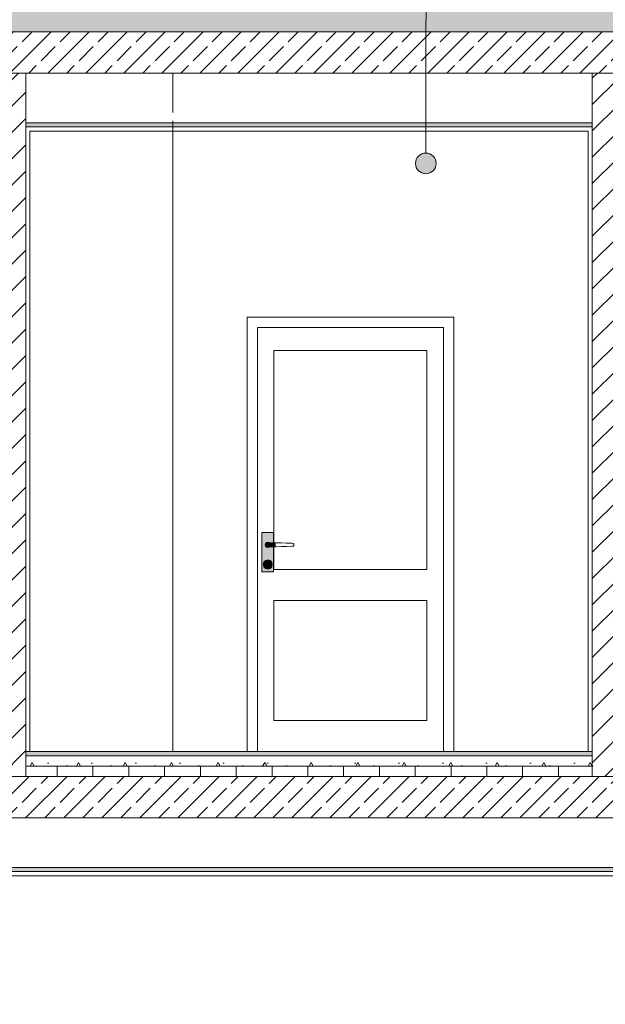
# Model space of a CAD drawing. Header units: millimetres. Extents: x -101298 to -58298, y 45839 to 66839.
# Tile 122 of 124: x -76998 to -74165, y 59648 to 64408. Entities that reach past the tile are written whole.
import ezdxf

# ---------------------------------------------------------------- set-up
doc = ezdxf.new("R2010")
doc.units = ezdxf.units.MM
doc.header["$MEASUREMENT"] = 0
for name, color, linetype, lineweight in [('Nowe_Konstrukcja - Stropy_Nr_pióra__21', 7, 'Continuous', 20), ('Nowe_Konstrukcja - Stropy_Nr_pióra__3', 7, 'Continuous', 13), ('Nowe_Konstrukcja - Ściany zew_Nr_pióra__106', 252, 'Continuous', 13), ('Nowe_Konstrukcja - Ściany zew_Nr_pióra__18', 9, 'Continuous', 15), ('Nowe_Konstrukcja - Ściany zew_Nr_pióra__19', 255, 'Continuous', 0), ('Nowe_Konstrukcja - Ściany zew_Nr_pióra__3', 7, 'Continuous', 13), ('Nowe_Wymiarowanie - Ogólne_Nr_pióra__42', 8, 'Continuous', 25), ('Nowe_zagospodarowanie_Nr_pióra__21', 7, 'Continuous', 20)]:
    doc.layers.add(name, color=color, linetype=linetype, lineweight=lineweight)
for name, color, linetype, lineweight, true_color in [('Nowe_Konstrukcja - Stropy_Nr_pióra__23', 7, 'Continuous', 13, 0x858585), ('Nowe_Konstrukcja - Ściany zew_Nr_pióra__102', 7, 'Continuous', 13, 0x3e3e3e), ('Nowe_Konstrukcja - Ściany zew_Nr_pióra__142', 7, 'Continuous', 0, 0xe8e8e8), ('Nowe_Konstrukcja - Ściany zew_Nr_pióra__23', 7, 'Continuous', 13, 0x858585), ('Nowe_Konstrukcja - Ściany zew_Nr_pióra__61', 7, 'Continuous', 18, 0x6a6a6a), ('Nowe_Konstrukcja - Ściany zew_Nr_pióra__62', 7, 'Continuous', 18, 0xaaaaaa), ('Nowe_Wymiarowanie - Ogólne_Nr_pióra__81', 7, 'Continuous', 13, 0x6a6a6a)]:
    doc.layers.add(name, color=color, linetype=linetype, lineweight=lineweight, true_color=true_color)
doc.layers.add('Nowe_Wymiarowanie - Ogólne', color=7, linetype='Continuous')
doc.layers.add('Nowe_zagospodarowanie', color=7, linetype='Continuous')
doc.styles.add('STYL_AUTOMATYCZNY_1', font='arial.ttf')
doc.dimstyles.new('STYL_AUTOMATYCZNY__1', dxfattribs={"dimtxt": 125, "dimasz": 47.5, "dimexe": 0.18, "dimexo": 0.0625, "dimgap": 0, "dimtad": 1, "dimdec": 0, "dimlfac": 0.1, "dimzin": 0, "dimdsep": 46, "dimtxsty": 'STYL_AUTOMATYCZNY_1', "dimblk": 'ARROWHEAD_6', "dimblk1": 'ARROWHEAD_6', "dimblk2": 'ARROWHEAD_6', "dimcen": 0.09, "dimse1": 1, "dimse2": 1, "dimclrd": 256, "dimclre": 256, "dimclrt": 8, "dimazin": 0, "dimtfac": 1, "dimtdec": 4, "dimtmove": 0, "dimatfit": 3, "dimfxl": 0, "dimtolj": 1, "dimtzin": 0, "dimarcsym": 0})
doc.dimstyles.new('STYL_AUTOMATYCZNY__3', dxfattribs={"dimtxt": 125, "dimasz": 47.5, "dimexe": 0.18, "dimexo": 0.0625, "dimgap": 0, "dimtad": 1, "dimdec": 0, "dimlfac": 0.1, "dimzin": 0, "dimdsep": 46, "dimtxsty": 'STYL_AUTOMATYCZNY_1', "dimblk": 'ARROWHEAD_6', "dimblk1": 'ARROWHEAD_6', "dimblk2": 'ARROWHEAD_6', "dimcen": 0.09, "dimse1": 1, "dimse2": 1, "dimclrd": 256, "dimclre": 256, "dimclrt": 8, "dimazin": 0, "dimtfac": 1, "dimtdec": 4, "dimtmove": 2, "dimatfit": 3, "dimfxl": 0, "dimtolj": 1, "dimtzin": 0, "dimarcsym": 0})
pattern_1 = [(45, (0, 0), (-63.63961, 63.63961), [])]
pattern_2 = [(90, (0, 0), (-173.20508, 0), [100, -200]), (90, (-86.6, 150), (-173.20508, 0), [100, -200]), (150, (-4e-14, 100), (86.60254, 150), [100, -200]), (150, (-173.2, 100), (86.60254, 150), [100, -200]), (210, (0, 0), (-86.60254, 150), [100, -200]), (210, (-173.2, -7e-14), (-86.60254, 150), [100, -200])]
pattern_3 = [(45, (0, 0), (-91.92388, 91.92388), []), (45, (-45.96, 45.96), (-91.92388, 91.92388), [97.5, -32.5])]

# ---------------------------------------------------------------- blocks, each defined once
blk = doc.blocks.new('Polilinia_5_1', base_point=(-75033, 63713.4))
at = {"layer": 'Nowe_zagospodarowanie', "linetype": 'Continuous', "lineweight": 0, "true_color": 0x000000}
blk.add_hatch(color=18, dxfattribs=at).paths.add_polyline_path([(-75083, 63713.4), (-75079.2, 63694.3), (-75068.4, 63678), (-75052.2, 63667.2), (-75033, 63663.4), (-75013.9, 63667.2), (-74997.7, 63678), (-74986.8, 63694.3), (-74983, 63713.4), (-74986.8, 63732.5), (-74997.7, 63748.7), (-75013.9, 63759.6), (-75033, 63763.4), (-75052.2, 63759.6), (-75068.4, 63748.7), (-75079.2, 63732.5)])
at = {"layer": 'Nowe_zagospodarowanie_Nr_pióra__21', "color": 7, "linetype": 'Continuous', "lineweight": 20, "flags": 128}
blk.add_lwpolyline([(-75033, 63763.4), (-75032.1, 65048.7), (-75532.1, 65048.7), (-75532.1, 65298.7), (-75532.1, 65348.7), (-75032.1, 65348.7), (-75032.1, 65048.7)], dxfattribs=at)
at = {"layer": 'Nowe_zagospodarowanie_Nr_pióra__21', "color": 7, "linetype": 'Continuous', "lineweight": 20}
blk.add_circle((-75033, 63713.4), 50, dxfattribs=at)
blk = doc.blocks.new('*D39')
at = {"layer": 'Nowe_Wymiarowanie - Ogólne_Nr_pióra__81', "color": 251, "linetype": 'Continuous', "lineweight": 13, "true_color": 0x6a6a6a}
for p, q in [((-70866.4, 60269.4), (-70960.2, 60269.4)), ((-70938.3, 60294.4), (-70888.3, 60244.4)), ((-70913.3, 57269.4), (-70913.3, 60269.4)), ((-70866.4, 57269.4), (-70960.2, 57269.4)), ((-70938.3, 57294.4), (-70888.3, 57244.4))]:
    blk.add_line(p, q, dxfattribs=at)
at = {"layer": 'Nowe_Wymiarowanie - Ogólne_Nr_pióra__42', "color": 8, "lineweight": 25, "char_height": 125, "attachment_point": 7, "rotation": 90, "style": 'STYL_AUTOMATYCZNY_1'}
for s, insert in [('\\A1;{\\pql;\\fArial|b0|i0|c238|p0;\\W1.000000;8}', (-70938.3, 60149.1)), ('\\A1;{\\pql;\\fArial|b0|i0|c238|p0;\\W1.000000;300}', (-70938.3, 58674.1)), ('\\A1;{\\pql;\\fArial|b0|i0|c238|p0;\\W1.000000;12}', (-70938.3, 57294.4))]:
    blk.add_mtext(s, dxfattribs=dict(at, insert=insert))
blk = doc.blocks.new('ARROWHEAD_6')
at = {"color": 0, "linetype": 'Continuous', "lineweight": 0}
for p, q in [((0, 0), (-1, 0)), ((-0.5, -0.5), (0.5, 0.5))]:
    blk.add_line(p, q, dxfattribs=at)
blk = doc.blocks.new('*D40')
at = {"layer": 'Nowe_Wymiarowanie - Ogólne_Nr_pióra__81', "color": 251, "linetype": 'Continuous', "lineweight": 13, "true_color": 0x6a6a6a}
for p, q in [((-70938.3, 60374.4), (-70888.3, 60324.4)), ((-70866.4, 60349.4), (-70960.2, 60349.4)), ((-70913.3, 60269.4), (-70913.3, 60349.4)), ((-70866.4, 60269.4), (-70960.2, 60269.4)), ((-70938.3, 60294.4), (-70888.3, 60244.4))]:
    blk.add_line(p, q, dxfattribs=at)
blk = doc.blocks.new('*D41')
at = {"layer": 'Nowe_Wymiarowanie - Ogólne_Nr_pióra__81', "color": 251, "linetype": 'Continuous', "lineweight": 13, "true_color": 0x6a6a6a}
for p, q in [((-70866.4, 60749.4), (-70960.2, 60749.4)), ((-70938.3, 60774.4), (-70888.3, 60724.4)), ((-70913.3, 60349.4), (-70913.3, 60749.4)), ((-70938.3, 60374.4), (-70888.3, 60324.4)), ((-70866.4, 60349.4), (-70960.2, 60349.4))]:
    blk.add_line(p, q, dxfattribs=at)
at = {"layer": 'Nowe_Wymiarowanie - Ogólne_Nr_pióra__42', "color": 8, "lineweight": 25, "insert": (-70941.4, 60554.1), "char_height": 125, "attachment_point": 7, "rotation": 90, "style": 'STYL_AUTOMATYCZNY_1'}
blk.add_mtext('\\A1;{\\pql;\\fArial|b0|i0|c238|p0;\\W1.000000;40}', dxfattribs=at)
blk = doc.blocks.new('*D42')
at = {"layer": 'Nowe_Wymiarowanie - Ogólne_Nr_pióra__81', "color": 251, "linetype": 'Continuous', "lineweight": 13, "true_color": 0x6a6a6a}
for p, q in [((-70938.3, 60894.4), (-70888.3, 60844.4)), ((-70866.4, 60869.4), (-70960.2, 60869.4)), ((-70913.3, 60749.4), (-70913.3, 60869.4)), ((-70866.4, 60749.4), (-70960.2, 60749.4)), ((-70938.3, 60774.4), (-70888.3, 60724.4))]:
    blk.add_line(p, q, dxfattribs=at)
blk = doc.blocks.new('*D43')
at = {"layer": 'Nowe_Wymiarowanie - Ogólne_Nr_pióra__81', "color": 251, "linetype": 'Continuous', "lineweight": 13, "true_color": 0x6a6a6a}
for p, q in [((-70938.3, 63894.4), (-70888.3, 63844.4)), ((-70866.4, 63869.4), (-70960.2, 63869.4)), ((-70913.3, 60869.4), (-70913.3, 63869.4)), ((-70938.3, 60894.4), (-70888.3, 60844.4)), ((-70866.4, 60869.4), (-70960.2, 60869.4))]:
    blk.add_line(p, q, dxfattribs=at)
at = {"layer": 'Nowe_Wymiarowanie - Ogólne_Nr_pióra__42', "color": 8, "lineweight": 25, "char_height": 125, "attachment_point": 7, "rotation": 90, "style": 'STYL_AUTOMATYCZNY_1'}
for s, insert in [('\\A1;{\\pql;\\fArial|b0|i0|c238|p0;\\W1.000000;8}', (-70938.3, 63749.1)), ('\\A1;{\\pql;\\fArial|b0|i0|c238|p0;\\W1.000000;300}', (-70938.3, 62274.1)), ('\\A1;{\\pql;\\fArial|b0|i0|c238|p0;\\W1.000000;12}', (-70938.3, 60894.4))]:
    blk.add_mtext(s, dxfattribs=dict(at, insert=insert))
blk = doc.blocks.new('*D44')
at = {"layer": 'Nowe_Wymiarowanie - Ogólne_Nr_pióra__81', "color": 251, "linetype": 'Continuous', "lineweight": 13, "true_color": 0x6a6a6a}
for p, q in [((-70866.4, 63949.4), (-70960.2, 63949.4)), ((-70938.3, 63974.4), (-70888.3, 63924.4)), ((-70913.3, 63869.4), (-70913.3, 63949.4)), ((-70938.3, 63894.4), (-70888.3, 63844.4)), ((-70866.4, 63869.4), (-70960.2, 63869.4))]:
    blk.add_line(p, q, dxfattribs=at)
blk = doc.blocks.new('*D45')
at = {"layer": 'Nowe_Wymiarowanie - Ogólne_Nr_pióra__81', "color": 251, "linetype": 'Continuous', "lineweight": 13, "true_color": 0x6a6a6a}
for p, q in [((-70938.3, 64374.4), (-70888.3, 64324.4)), ((-70866.4, 64349.4), (-70960.2, 64349.4)), ((-70913.3, 63949.4), (-70913.3, 64349.4)), ((-70866.4, 63949.4), (-70960.2, 63949.4)), ((-70938.3, 63974.4), (-70888.3, 63924.4))]:
    blk.add_line(p, q, dxfattribs=at)
at = {"layer": 'Nowe_Wymiarowanie - Ogólne_Nr_pióra__42', "color": 8, "lineweight": 25, "insert": (-70938.3, 64154.1), "char_height": 125, "attachment_point": 7, "rotation": 90, "style": 'STYL_AUTOMATYCZNY_1'}
blk.add_mtext('\\A1;{\\pql;\\fArial|b0|i0|c238|p0;\\W1.000000;40}', dxfattribs=at)
blk = doc.blocks.new('*D46')
at = {"layer": 'Nowe_Wymiarowanie - Ogólne_Nr_pióra__81', "color": 251, "linetype": 'Continuous', "lineweight": 13, "true_color": 0x6a6a6a}
for p, q in [((-70938.3, 64894.4), (-70888.3, 64844.4)), ((-70866.4, 64869.4), (-70960.2, 64869.4)), ((-70913.3, 64349.4), (-70913.3, 64869.4)), ((-70938.3, 64374.4), (-70888.3, 64324.4)), ((-70866.4, 64349.4), (-70960.2, 64349.4))]:
    blk.add_line(p, q, dxfattribs=at)
at = {"layer": 'Nowe_Wymiarowanie - Ogólne_Nr_pióra__42', "color": 8, "lineweight": 25, "char_height": 125, "attachment_point": 7, "rotation": 90, "style": 'STYL_AUTOMATYCZNY_1'}
for s, insert in [('\\A1;{\\pql;\\fArial|b0|i0|c238|p0;\\W1.000000;7}', (-70938.3, 64749.1)), ('\\A1;{\\pql;\\fArial|b0|i0|c238|p0;\\W1.000000;52}', (-70938.3, 64466.4))]:
    blk.add_mtext(s, dxfattribs=dict(at, insert=insert))

msp = doc.modelspace()

# ---------------------------------------------------------------- hatches: boundary and pattern name
at = {"layer": 'Nowe_Konstrukcja - Stropy_Nr_pióra__23', "linetype": 'Continuous', "lineweight": 13, "true_color": 0x858585}
h = msp.add_hatch(dxfattribs=at)
h.set_pattern_fill('Beton_zbrojony_0001', color=252, style=0, pattern_type=2)
h.set_pattern_definition(pattern_3)
h.paths.add_polyline_path([(-80467.8, 63949.4), (-80227.8, 63949.4), (-80227.8, 64149.4), (-70567.8, 64149.4), (-70567.8, 63949.4), (-70327.8, 63949.4), (-70327.8, 64349.4), (-80467.8, 64349.4), (-80467.8, 64149.4)])
at = {"layer": 'Nowe_Konstrukcja - Stropy_Nr_pióra__23', "linetype": 'Continuous', "lineweight": 0, "true_color": 0xe0e0e0}
for points in [[(-74227.7, 63909.4), (-76967.8, 63909.4), (-76967.8, 63889.4), (-74227.7, 63889.4)], [(-74227.7, 60869.4), (-76967.8, 60869.4), (-76967.8, 60849.4), (-74226.7, 60849.4)], [(-70387.7, 60289.4), (-70387.7, 60309.4), (-80227.8, 60309.4), (-80227.8, 60289.4)]]:
    msp.add_hatch(color=254, dxfattribs=at).paths.add_polyline_path(points)
at = {"layer": 'Nowe_Konstrukcja - Stropy_Nr_pióra__23', "linetype": 'Continuous', "lineweight": 13, "true_color": 0x858585}
h = msp.add_hatch(dxfattribs=at)
h.set_pattern_fill('Beton_zbrojony_0001', color=252, style=0, pattern_type=2)
h.set_pattern_definition(pattern_3)
h.paths.add_polyline_path([(-82087.3, 60749.4), (-82087.3, 60549.4), (-80467.8, 60549.4), (-80467.8, 60349.4), (-80227.8, 60349.4), (-80227.8, 60549.4), (-70587.7, 60549.4), (-70587.7, 60349.4), (-70347.7, 60349.4), (-70347.7, 60749.4), (-70347.7, 61769.4), (-70587.7, 61769.4), (-70587.7, 60749.4)])
h = msp.add_hatch(dxfattribs=at)
h.set_pattern_fill('Beton_lekki_0001', color=252, style=0, pattern_type=2)
h.set_pattern_definition([(0, (0, 0), (0, 389.7114), [24.375, -200.625]), (0, (112.5, 194.86), (0, 389.7114), [24.375, -200.625]), (60, (0, 0), (-337.5, 194.8557), [24.375, -200.625]), (60, (225, 0), (-337.5, 194.8557), [24.375, -200.625]), (120, (24.37, 0), (337.5, 194.8557), [24.375, -200.625]), (120, (249.38, 0), (337.5, 194.8557), [24.375, -200.625]), (0, (0, 37.5), (0, 75), [0, -75, 0, -112.5]), (45, (37.5, 37.5), (-53.03301, 53.03301), [0, -56.25, 0, -93.75])])
h.paths.add_polyline_path([(-74226.7, 60849.4), (-76967.8, 60849.4), (-76967.8, 60799.4), (-74224.3, 60799.4)])
h = msp.add_hatch(dxfattribs=at)
h.set_pattern_fill('Styropian_0001', color=252, style=0, pattern_type=2)
h.set_pattern_definition(pattern_2)
h.paths.add_polyline_path([(-74224.3, 60799.4), (-76967.8, 60799.4), (-76967.8, 60749.4), (-74221.9, 60749.4)])
at = {"layer": 'Nowe_Konstrukcja - Ściany zew_Nr_pióra__102', "linetype": 'Continuous', "lineweight": 13, "true_color": 0x3e3e3e}
for points in [[(-75808.2, 61875.4), (-75809, 61875.9), (-75810.8, 61869.4), (-75809.8, 61869.4)], [(-75809.8, 61869.4), (-75810.8, 61869.4), (-75809, 61862.9), (-75808.2, 61863.4)], [(-75803.8, 61879.8), (-75804.3, 61880.7), (-75809, 61875.9), (-75808.2, 61875.4)], [(-75808.2, 61863.4), (-75809, 61862.9), (-75804.3, 61858.1), (-75803.8, 61859)], [(-75803.8, 61859), (-75804.3, 61858.1), (-75797.8, 61856.4), (-75797.8, 61857.4)], [(-75797.8, 61857.4), (-75797.8, 61856.4), (-75791.3, 61858.1), (-75791.8, 61859)], [(-75791.8, 61859), (-75791.3, 61858.1), (-75790, 61859.4), (-75791.4, 61859.4)], [(-75803.9, 61786.9), (-75804.7, 61787.4), (-75805.8, 61783.4), (-75804.8, 61783.4)], [(-75804.8, 61783.4), (-75805.8, 61783.4), (-75804.7, 61779.4), (-75803.9, 61779.9)], [(-75803.9, 61779.9), (-75804.7, 61779.4), (-75801.8, 61776.5), (-75801.3, 61777.3)], [(-75801.3, 61777.3), (-75801.8, 61776.5), (-75797.8, 61775.4), (-75797.8, 61776.4)], [(-75797.8, 61776.4), (-75797.8, 61775.4), (-75793.8, 61776.5), (-75794.3, 61777.3)], [(-75794.3, 61777.3), (-75793.8, 61776.5), (-75790.9, 61779.4), (-75791.7, 61779.9)]]:
    msp.add_hatch(color=250, dxfattribs=at).paths.add_polyline_path(points)
at = {"layer": 'Nowe_Konstrukcja - Ściany zew_Nr_pióra__106', "linetype": 'Continuous', "lineweight": 13}
for points in [[(-75791.7, 61786.9), (-75790.9, 61787.4), (-75793.8, 61790.3), (-75794.3, 61789.5)], [(-75817.8, 61774.4), (-75819.8, 61774.4), (-75816.8, 61763.4), (-75815.1, 61764.4)], [(-75815.1, 61764.4), (-75816.8, 61763.4), (-75808.8, 61755.3), (-75807.8, 61757.1)], [(-75807.8, 61757.1), (-75808.8, 61755.3), (-75797.8, 61752.4), (-75797.8, 61754.4)], [(-75797.8, 61754.4), (-75797.8, 61752.4), (-75786.8, 61755.3), (-75787.8, 61757.1)]]:
    msp.add_hatch(color=252, dxfattribs=at).paths.add_polyline_path(points)
at = {"layer": 'Nowe_Konstrukcja - Ściany zew_Nr_pióra__142', "linetype": 'Continuous', "lineweight": 0, "true_color": 0xe8e8e8}
msp.add_hatch(color=254, dxfattribs=at).paths.add_polyline_path([(-75777.8, 61774.4), (-75775.8, 61774.4), (-75778.7, 61785.4), (-75780.5, 61784.4)])
at = {"layer": 'Nowe_Konstrukcja - Ściany zew_Nr_pióra__18', "linetype": 'Continuous', "lineweight": 15}
h = msp.add_hatch(color=9, dxfattribs=at)
h.paths.add_polyline_path([(-75769.3, 61929.4), (-75826.3, 61929.4), (-75826.3, 61739.4), (-75769.3, 61739.4), (-75769.3, 61859.5), (-75772.8, 61859.4), (-75790, 61859.4), (-75791.3, 61858.1), (-75797.8, 61856.4), (-75804.3, 61858.1), (-75809, 61862.9), (-75810.8, 61869.4), (-75809, 61875.9), (-75804.3, 61880.7), (-75797.8, 61882.4), (-75791.3, 61880.7), (-75790, 61879.4), (-75772.8, 61879.4), (-75769.3, 61879.3)])
h.paths.add_polyline_path([(-75816.8, 61763.4), (-75819.8, 61774.4), (-75816.8, 61785.4), (-75808.8, 61793.5), (-75797.8, 61796.4), (-75786.8, 61793.5), (-75778.7, 61785.4), (-75775.8, 61774.4), (-75778.7, 61763.4), (-75786.8, 61755.3), (-75797.8, 61752.4), (-75808.8, 61755.3)], flags=0)
for points in [[(-75797.8, 61859.4), (-75772.8, 61859.4), (-75772.8, 61879.4), (-75797.8, 61879.4), (-75802.8, 61878.1), (-75806.5, 61874.4), (-75807.8, 61869.4), (-75806.5, 61864.4), (-75802.8, 61860.7)], [(-75772.8, 61879.4), (-75772.8, 61859.4), (-75759.4, 61859.8), (-75759.4, 61879)], [(-75780.5, 61764.4), (-75778.7, 61763.4), (-75775.8, 61774.4), (-75777.8, 61774.4)]]:
    msp.add_hatch(color=9, dxfattribs=at).paths.add_polyline_path(points)
h = msp.add_hatch(color=9, dxfattribs=at)
h.paths.add_polyline_path([(-75817.8, 61774.4), (-75815.1, 61764.4), (-75807.8, 61757.1), (-75797.8, 61754.4), (-75787.8, 61757.1), (-75780.5, 61764.4), (-75777.8, 61774.4), (-75780.5, 61784.4), (-75787.8, 61791.7), (-75797.8, 61794.4), (-75807.8, 61791.7), (-75815.1, 61784.4)])
h.paths.add_polyline_path([(-75805.8, 61783.4), (-75804.7, 61787.4), (-75801.8, 61790.3), (-75797.8, 61791.4), (-75793.8, 61790.3), (-75790.9, 61787.4), (-75789.8, 61783.4), (-75790.9, 61779.4), (-75793.8, 61776.5), (-75797.8, 61775.4), (-75801.8, 61776.5), (-75804.7, 61779.4)], flags=0)
at = {"layer": 'Nowe_Konstrukcja - Ściany zew_Nr_pióra__19', "linetype": 'Continuous', "lineweight": 0}
for points in [[(-75787.8, 61791.7), (-75786.8, 61793.5), (-75797.8, 61796.4), (-75797.8, 61794.4)], [(-75780.5, 61784.4), (-75778.7, 61785.4), (-75786.8, 61793.5), (-75787.8, 61791.7)]]:
    msp.add_hatch(color=255, dxfattribs=at).paths.add_polyline_path(points)
at = {"layer": 'Nowe_Konstrukcja - Ściany zew_Nr_pióra__23', "linetype": 'Continuous', "lineweight": 13, "true_color": 0x858585}
h = msp.add_hatch(dxfattribs=at)
h.set_pattern_fill('Styropian_0001', color=252, style=0, pattern_type=2)
h.set_pattern_definition(pattern_2)
h.paths.add_polyline_path([(-70567.8, 64349.4), (-70567.8, 64449.4), (-80467.8, 64449.4), (-80467.8, 64349.4)])
h = msp.add_hatch(dxfattribs=at)
h.set_pattern_fill('Bloczki_ceramiczne_0001', color=252, style=0, pattern_type=2)
h.set_pattern_definition(pattern_1)
h.paths.add_polyline_path([(-76967.8, 64149.4), (-77207.8, 64149.4), (-77207.8, 60749.4), (-76967.8, 60749.4)])
h = msp.add_hatch(dxfattribs=at)
h.set_pattern_fill('Bloczki_ceramiczne_0001', color=252, style=0, pattern_type=2)
h.set_pattern_definition(pattern_1)
h.paths.add_polyline_path([(-74107.7, 64149.4), (-74227.7, 64149.4), (-74227.7, 60749.4), (-74107.7, 60749.4)])
for points in [[(-75791.8, 61879.8), (-75791.3, 61880.7), (-75797.8, 61882.4), (-75797.8, 61881.4)], [(-75791.8, 61879.8), (-75791.4, 61879.4), (-75790, 61879.4), (-75791.3, 61880.7)], [(-75794.3, 61789.5), (-75793.8, 61790.3), (-75797.8, 61791.4), (-75797.8, 61790.4)], [(-75787.8, 61757.1), (-75786.8, 61755.3), (-75778.7, 61763.4), (-75780.5, 61764.4)]]:
    msp.add_hatch(color=252, dxfattribs=at).paths.add_polyline_path(points)
at = {"layer": 'Nowe_Konstrukcja - Ściany zew_Nr_pióra__61', "linetype": 'Continuous', "lineweight": 18, "true_color": 0x6a6a6a}
for points in [[(-75809.8, 61869.4), (-75808.2, 61863.4), (-75803.8, 61859), (-75797.8, 61857.4), (-75791.8, 61859), (-75791.4, 61859.4), (-75797.8, 61859.4), (-75802.8, 61860.7), (-75806.5, 61864.4), (-75807.8, 61869.4), (-75806.5, 61874.4), (-75802.8, 61878.1), (-75797.8, 61879.4), (-75791.4, 61879.4), (-75791.8, 61879.8), (-75797.8, 61881.4), (-75803.8, 61879.8), (-75808.2, 61875.4)], [(-75797.8, 61881.4), (-75797.8, 61882.4), (-75804.3, 61880.7), (-75803.8, 61879.8)], [(-75790.8, 61783.4), (-75791.7, 61786.9), (-75794.3, 61789.5), (-75797.8, 61790.4), (-75801.3, 61789.5), (-75803.9, 61786.9), (-75804.8, 61783.4), (-75803.9, 61779.9), (-75801.3, 61777.3), (-75797.8, 61776.4), (-75794.3, 61777.3), (-75791.7, 61779.9)], [(-75801.3, 61789.5), (-75801.8, 61790.3), (-75804.7, 61787.4), (-75803.9, 61786.9)], [(-75791.7, 61779.9), (-75790.9, 61779.4), (-75789.8, 61783.4), (-75790.8, 61783.4)]]:
    msp.add_hatch(color=251, dxfattribs=at).paths.add_polyline_path(points)
at = {"layer": 'Nowe_Konstrukcja - Ściany zew_Nr_pióra__62', "linetype": 'Continuous', "lineweight": 18, "true_color": 0xaaaaaa}
msp.add_hatch(color=253, dxfattribs=at).paths.add_polyline_path([(-75807.8, 61791.7), (-75808.8, 61793.5), (-75816.8, 61785.4), (-75815.1, 61784.4)])

# ---------------------------------------------------------------- linework, layer by layer
at = {"layer": 'Nowe_Konstrukcja - Stropy_Nr_pióra__21', "color": 7, "linetype": 'Continuous', "lineweight": 20, "flags": 128}
for points in [[(-80467.8, 63949.4), (-80227.8, 63949.4), (-80227.8, 64149.4), (-70567.8, 64149.4), (-70567.8, 63949.4), (-70327.8, 63949.4), (-70327.8, 64349.4), (-80467.8, 64349.4), (-80467.8, 64149.4)], [(-82087.3, 60749.4), (-82087.3, 60549.4), (-80467.8, 60549.4), (-80467.8, 60349.4), (-80227.8, 60349.4), (-80227.8, 60549.4), (-70587.7, 60549.4), (-70587.7, 60349.4), (-70347.7, 60349.4), (-70347.7, 60749.4), (-70347.7, 61769.4), (-70587.7, 61769.4), (-70587.7, 60749.4)]]:
    msp.add_lwpolyline(points, close=True, dxfattribs=at)
at = {"layer": 'Nowe_Konstrukcja - Stropy_Nr_pióra__3', "color": 7, "linetype": 'Continuous', "lineweight": 13}
for p, q in [((-80227.8, 64149.4), (-74227.7, 64149.4)), ((-76967.8, 63909.4), (-74227.7, 63909.4)), ((-76967.8, 63909.4), (-74227.7, 63909.4)), ((-76967.8, 63889.4), (-74227.7, 63889.4)), ((-76967.8, 63889.4), (-74227.7, 63889.4)), ((-76967.8, 60849.4), (-74226.7, 60849.4)), ((-76967.8, 60849.4), (-74226.7, 60849.4)), ((-76967.8, 60799.4), (-74224.3, 60799.4)), ((-76967.8, 60799.4), (-74224.3, 60799.4)), ((-80227.8, 60549.4), (-70587.7, 60549.4)), ((-80227.8, 60309.4), (-70387.7, 60309.4)), ((-80227.8, 60309.4), (-70587.7, 60309.4)), ((-80227.8, 60289.4), (-70387.7, 60289.4)), ((-80227.8, 60289.4), (-70587.7, 60289.4))]:
    msp.add_line(p, q, dxfattribs=at)
at = {"layer": 'Nowe_Konstrukcja - Ściany zew_Nr_pióra__3', "color": 7, "linetype": 'Continuous', "lineweight": 13}
for p, q in [((-77207.8, 64149.4), (-76967.8, 64149.4)), ((-76967.8, 60749.4), (-76967.8, 64149.4)), ((-76967.8, 64149.4), (-76947.8, 64149.4)), ((-76967.8, 60869.4), (-76967.8, 64149.4)), ((-76257.4, 63959.4), (-76257.4, 64149.4)), ((-74247.7, 64149.4), (-74227.7, 64149.4)), ((-74227.7, 60749.4), (-74227.7, 64149.4)), ((-74227.7, 60869.4), (-74227.7, 64149.4)), ((-76257.4, 63919.4), (-76257.4, 60869.4)), ((-76947.8, 63869.4), (-74247.7, 63869.4)), ((-76947.8, 60869.4), (-76947.8, 63869.4)), ((-74247.7, 60869.4), (-74247.7, 63869.4)), ((-75897.8, 62969.4), (-75897.8, 62919.4)), ((-74897.8, 62969.4), (-75897.8, 62969.4)), ((-74897.8, 62919.4), (-74897.8, 62969.4)), ((-75897.8, 62919.4), (-75897.8, 60869.4)), ((-75847.8, 62809.4), (-75847.8, 62919.4)), ((-75847.8, 62919.4), (-74947.8, 62919.4)), ((-74947.8, 62919.4), (-74947.8, 62809.4)), ((-74897.8, 60869.4), (-74897.8, 62919.4)), ((-75847.8, 61019.4), (-75847.8, 62809.4)), ((-75767.8, 62809.4), (-75767.8, 61879.3)), ((-75027.8, 62809.4), (-75767.8, 62809.4)), ((-75027.8, 61749.4), (-75027.8, 62809.4)), ((-74947.8, 62809.4), (-74947.8, 61019.4)), ((-75826.3, 61929.4), (-75769.3, 61929.4)), ((-75826.3, 61739.4), (-75826.3, 61929.4)), ((-75769.3, 61929.4), (-75769.3, 61879.3)), ((-75810.8, 61869.4), (-75809, 61875.9)), ((-75809, 61862.9), (-75810.8, 61869.4)), ((-75809.8, 61869.4), (-75808.2, 61875.4)), ((-75808.2, 61863.4), (-75809.8, 61869.4)), ((-75809, 61875.9), (-75804.3, 61880.7)), ((-75804.3, 61858.1), (-75809, 61862.9)), ((-75808.2, 61875.4), (-75803.8, 61879.8)), ((-75803.8, 61859), (-75808.2, 61863.4)), ((-75807.8, 61869.4), (-75806.5, 61874.4)), ((-75806.5, 61864.4), (-75807.8, 61869.4)), ((-75806.5, 61874.4), (-75802.8, 61878.1)), ((-75802.8, 61860.7), (-75806.5, 61864.4)), ((-75804.3, 61880.7), (-75797.8, 61882.4)), ((-75797.8, 61856.4), (-75804.3, 61858.1)), ((-75803.8, 61879.8), (-75797.8, 61881.4)), ((-75797.8, 61857.4), (-75803.8, 61859)), ((-75802.8, 61878.1), (-75797.8, 61879.4)), ((-75797.8, 61859.4), (-75802.8, 61860.7)), ((-75797.8, 61882.4), (-75791.3, 61880.7)), ((-75797.8, 61881.4), (-75791.8, 61879.8)), ((-75797.8, 61879.4), (-75772.8, 61879.4)), ((-75772.8, 61859.4), (-75797.8, 61859.4)), ((-75791.8, 61859), (-75797.8, 61857.4)), ((-75791.3, 61858.1), (-75797.8, 61856.4)), ((-75791.8, 61879.8), (-75791.4, 61879.4)), ((-75791.4, 61859.4), (-75791.8, 61859)), ((-75791.3, 61880.7), (-75790, 61879.4)), ((-75790, 61859.4), (-75791.3, 61858.1)), ((-75772.8, 61879.4), (-75759.4, 61879)), ((-75759.4, 61859.8), (-75772.8, 61859.4)), ((-75769.3, 61859.5), (-75769.3, 61739.4)), ((-75767.8, 61859.5), (-75767.8, 61749.4)), ((-75759.4, 61879), (-75732.7, 61878.2)), ((-75732.7, 61860.6), (-75759.4, 61859.8)), ((-75732.7, 61878.2), (-75706.3, 61877.4)), ((-75706.3, 61861.4), (-75732.7, 61860.6)), ((-75706.3, 61877.4), (-75680.4, 61876.7)), ((-75680.4, 61862.1), (-75706.3, 61861.4)), ((-75680.4, 61876.7), (-75672.3, 61876.4)), ((-75672.3, 61862.4), (-75680.4, 61862.1)), ((-75672.3, 61876.4), (-75672.3, 61862.4)), ((-75816.8, 61785.4), (-75808.8, 61793.5)), ((-75815.1, 61784.4), (-75807.8, 61791.7)), ((-75808.8, 61793.5), (-75797.8, 61796.4)), ((-75807.8, 61791.7), (-75797.8, 61794.4)), ((-75804.7, 61787.4), (-75801.8, 61790.3)), ((-75803.9, 61786.9), (-75801.3, 61789.5)), ((-75801.8, 61790.3), (-75797.8, 61791.4)), ((-75801.3, 61789.5), (-75797.8, 61790.4)), ((-75797.8, 61796.4), (-75786.8, 61793.5)), ((-75797.8, 61794.4), (-75787.8, 61791.7)), ((-75797.8, 61791.4), (-75793.8, 61790.3)), ((-75797.8, 61790.4), (-75794.3, 61789.5)), ((-75794.3, 61789.5), (-75791.7, 61786.9)), ((-75793.8, 61790.3), (-75790.9, 61787.4)), ((-75787.8, 61791.7), (-75780.5, 61784.4)), ((-75786.8, 61793.5), (-75778.7, 61785.4)), ((-75819.8, 61774.4), (-75816.8, 61785.4)), ((-75816.8, 61763.4), (-75819.8, 61774.4)), ((-75817.8, 61774.4), (-75815.1, 61784.4)), ((-75815.1, 61764.4), (-75817.8, 61774.4)), ((-75808.8, 61755.3), (-75816.8, 61763.4)), ((-75807.8, 61757.1), (-75815.1, 61764.4)), ((-75797.8, 61752.4), (-75808.8, 61755.3)), ((-75797.8, 61754.4), (-75807.8, 61757.1)), ((-75805.8, 61783.4), (-75804.7, 61787.4)), ((-75804.7, 61779.4), (-75805.8, 61783.4)), ((-75804.8, 61783.4), (-75803.9, 61786.9)), ((-75803.9, 61779.9), (-75804.8, 61783.4)), ((-75801.8, 61776.5), (-75804.7, 61779.4)), ((-75801.3, 61777.3), (-75803.9, 61779.9)), ((-75797.8, 61775.4), (-75801.8, 61776.5)), ((-75797.8, 61776.4), (-75801.3, 61777.3)), ((-75794.3, 61777.3), (-75797.8, 61776.4)), ((-75793.8, 61776.5), (-75797.8, 61775.4)), ((-75787.8, 61757.1), (-75797.8, 61754.4)), ((-75786.8, 61755.3), (-75797.8, 61752.4)), ((-75791.7, 61779.9), (-75794.3, 61777.3)), ((-75790.9, 61779.4), (-75793.8, 61776.5)), ((-75791.7, 61786.9), (-75790.8, 61783.4)), ((-75790.8, 61783.4), (-75791.7, 61779.9)), ((-75790.9, 61787.4), (-75789.8, 61783.4)), ((-75789.8, 61783.4), (-75790.9, 61779.4)), ((-75780.5, 61764.4), (-75787.8, 61757.1)), ((-75778.7, 61763.4), (-75786.8, 61755.3)), ((-75780.5, 61784.4), (-75777.8, 61774.4)), ((-75777.8, 61774.4), (-75780.5, 61764.4)), ((-75778.7, 61785.4), (-75775.8, 61774.4)), ((-75775.8, 61774.4), (-75778.7, 61763.4)), ((-75767.8, 61749.4), (-75027.8, 61749.4)), ((-75769.3, 61739.4), (-75826.3, 61739.4)), ((-75767.8, 61599.4), (-75767.8, 61019.4)), ((-75027.8, 61599.4), (-75767.8, 61599.4)), ((-75027.8, 61019.4), (-75027.8, 61599.4)), ((-75847.8, 60869.4), (-75847.8, 61019.4)), ((-75767.8, 61019.4), (-75027.8, 61019.4)), ((-74947.8, 61019.4), (-74947.8, 60869.4)), ((-76967.8, 60869.4), (-74227.7, 60869.4)), ((-80207.8, 60269.4), (-70327.8, 60269.4))]:
    msp.add_line(p, q, dxfattribs=at)

# ---------------------------------------------------------------- block references
at = {"layer": 'Nowe_zagospodarowanie', "color": 7, "linetype": 'Continuous', "lineweight": 20}
msp.add_blockref('Polilinia_5_1', (-75033, 63713.4), dxfattribs=at)

# ---------------------------------------------------------------- dimensions: what is measured, and where the dimension line sits
at = {"layer": 'Nowe_Wymiarowanie - Ogólne', "color": 251, "linetype": 'Continuous', "lineweight": 13, "true_color": 0x6a6a6a}
for base, p1, p2, dimstyle, picture, middle in [((-70913.3, 64869.4), (-80239.2, 64349.4), (-80204.6, 64869.4), 'STYL_AUTOMATYCZNY__1', '*D46', (-71000.8, 64561.5)), ((-70913.3, 64349.4), (-80227.8, 63949.4), (-80239.2, 64349.4), 'STYL_AUTOMATYCZNY__3', '*D45', (-71000.8, 64249.2)), ((-70913.3, 63949.4), (-80207.8, 63869.4), (-80227.8, 63949.4), 'STYL_AUTOMATYCZNY__1', '*D44', (-71000.8, 63796.6)), ((-70913.3, 63869.4), (-80207.8, 60869.4), (-80207.8, 63869.4), 'STYL_AUTOMATYCZNY__1', '*D43', (-71000.8, 62416.8)), ((-70913.3, 60869.4), (-80227.8, 60749.4), (-80207.8, 60869.4), 'STYL_AUTOMATYCZNY__1', '*D42', (-71000.8, 60989.5)), ((-70913.3, 60749.4), (-80227.8, 60349.4), (-80227.8, 60749.4), 'STYL_AUTOMATYCZNY__3', '*D41', (-71003.9, 60649.2)), ((-70913.3, 60349.4), (-80207.8, 60269.4), (-80227.8, 60349.4), 'STYL_AUTOMATYCZNY__1', '*D40', (-71000.8, 60196.6)), ((-70913.3, 60269.4), (-80207.8, 57269.4), (-80207.8, 60269.4), 'STYL_AUTOMATYCZNY__1', '*D39', (-71000.8, 58816.8))]:
    dim = msp.add_linear_dim(base=base, p1=p1, p2=p2, angle=90, dimstyle=dimstyle, dxfattribs=at)
    dim.commit()
    dim.dimension.update_dxf_attribs({"geometry": picture, "text_midpoint": middle, "dimtype": 160, "text_rotation": 90})

doc.saveas('drawing.dxf')
